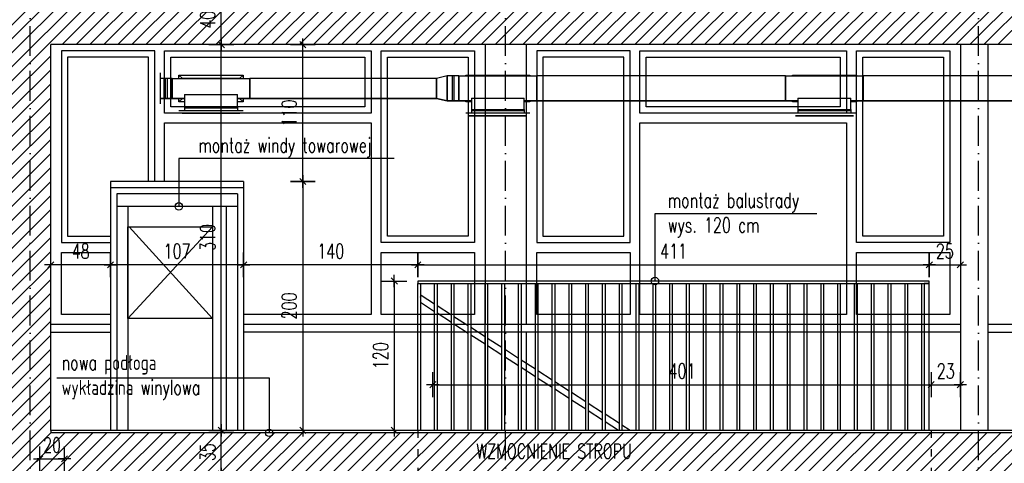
# Model space of a CAD drawing. Header units: millimetres. Extents: x 167273 to 188273, y -125105 to -88145.
# Tile 80 of 210: x 173462 to 174254, y -106532 to -106175. Entities that reach past the tile are written whole.
import ezdxf

# ---------------------------------------------------------------- set-up
doc = ezdxf.new("R2010")
doc.units = ezdxf.units.MM
doc.header["$PDMODE"] = 35
doc.header["$PDSIZE"] = 5
doc.linetypes.add('ACAD_ISO03W100', pattern=[30, 12, -18])
doc.linetypes.add('ACAD_ISO10W100', pattern=[18, 12, -3, 0, -3])
for name, color, linetype in [('!_balustrada', 173, 'Continuous'), ('a-op_leader', 9, 'Continuous'), ('a-op_text', 9, 'Continuous'), ('a-osie', 1, 'ACAD_ISO10W100'), ('a-wymiary', 9, 'Continuous'), ('b-cienka', 9, 'Continuous'), ('b-przerywana2', 2, 'ACAD_ISO03W100'), ('b-widokowa', 7, 'Continuous'), ('b-ściany', 2, 'Continuous'), ('c-wyposażenie', 5, 'Continuous'), ('h-hatch', 8, 'Continuous')]:
    doc.layers.add(name, color=color, linetype=linetype)
doc.styles.add('PPAB_100', font='romans.shx', dxfattribs={"width": 0.7, "height": 12})
doc.dimstyles.new('newPPAB_100', dxfattribs={"dimscale": 0, "dimtxt": 16, "dimasz": 1, "dimexe": 10, "dimexo": 10, "dimgap": 5, "dimtad": 1, "dimdec": 0, "dimzin": 0, "dimdsep": 46, "dimtxsty": 'PPAB_100', "dimblk": 'tick_50', "dimcen": 0.09, "dimdle": 5, "dimse1": 1, "dimse2": 1, "dimclrd": 9, "dimclre": 9, "dimclrt": 161, "dimadec": 0, "dimazin": 0, "dimtfac": 1, "dimtdec": 0, "dimtix": 1, "dimtmove": 2, "dimatfit": 0, "dimldrblk": 'tick_50', "dimfxl": 0, "dimtolj": 1, "dimtzin": 0, "dimarcsym": 0})
pattern_1 = [(45, (0, 10000), (-5.61266007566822, 5.612660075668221), [])]

# ---------------------------------------------------------------- blocks, each defined once
blk = doc.blocks.new('tick_50')
at = {"color": 9, "ltscale": 20}
for p, q in [((0, 10), (0, -10)), ((-5, 0), (5, 0))]:
    blk.add_line(p, q, dxfattribs=at)
at = {"color": 0}
blk.add_line((2.5, 2.5), (-2.5, -2.5), dxfattribs=at)
blk = doc.blocks.new('*D264')
at = {"layer": 'a-wymiary', "color": 9, "lineweight": -2}
for p, q in [((174193.9418078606, -106468.6637312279), (174192.9418078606, -106468.6637312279)), ((174194.9418078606, -106468.6637312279), (174218.4418078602, -106468.6637312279)), ((174219.4418078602, -106468.6637312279), (174220.4418078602, -106468.6637312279))]:
    blk.add_line(p, q, dxfattribs=at)
at = {"layer": 'Defpoints', "color": 0}
for p in [(174218.4418078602, -106468.6637312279), (174194.9418078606, -106505.3515490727), (174218.4418078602, -106505.3515490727)]:
    blk.add_point(p, dxfattribs=at)
at = {"layer": 'a-wymiary', "color": 9, "lineweight": -2}
blk.add_blockref('tick_50', (174194.9418078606, -106468.6637312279), dxfattribs=at)
at = {"layer": 'a-wymiary', "color": 9, "lineweight": -2, "rotation": 180}
blk.add_blockref('tick_50', (174218.4418078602, -106468.6637312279), dxfattribs=at)
at = {"layer": 'a-wymiary', "color": 161, "insert": (174206.6918078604, -106457.6637312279), "char_height": 12, "attachment_point": 5, "style": 'PPAB_100'}
blk.add_mtext('\\A1;23', dxfattribs=at)
blk = doc.blocks.new('*D265')
at = {"layer": 'a-wymiary', "color": 9, "lineweight": -2}
blk.add_line((173690.0026237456, -106306.3515490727), (173690.0026237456, -106504.3515490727), dxfattribs=at)
at = {"layer": 'Defpoints', "color": 0}
for p in [(173642.4285557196, -106305.3515490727), (173655.4418078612, -106505.3515490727), (173690.0026237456, -106505.3515490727)]:
    blk.add_point(p, dxfattribs=at)
at = {"layer": 'a-wymiary', "color": 9, "lineweight": -2}
for p, rotation in [((173690.0026237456, -106305.3515490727), 90), ((173690.0026237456, -106505.3515490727), 270)]:
    blk.add_blockref('tick_50', p, dxfattribs=dict(at, rotation=rotation))
at = {"layer": 'a-wymiary', "color": 161, "insert": (173679.0026237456, -106405.3515490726), "char_height": 12, "attachment_point": 5, "rotation": 90, "style": 'PPAB_100'}
blk.add_mtext('\\A1;200', dxfattribs=at)
blk = doc.blocks.new('*D1145')
at = {"layer": 'a-wymiary', "color": 9, "lineweight": -2}
for p, q in [((173477.4418078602, -106528.1671991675), (173476.4418078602, -106528.1671991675)), ((173478.4418078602, -106528.1671991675), (173498.4418078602, -106528.1671991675)), ((173499.4418078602, -106528.1671991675), (173500.4418078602, -106528.1671991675))]:
    blk.add_line(p, q, dxfattribs=at)
at = {"layer": 'Defpoints', "color": 0}
for p in [(173498.4418078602, -106528.1671991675), (173478.4418078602, -106540.3515490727), (173498.4418078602, -106540.3515490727)]:
    blk.add_point(p, dxfattribs=at)
at = {"layer": 'a-wymiary', "color": 9, "lineweight": -2}
blk.add_blockref('tick_50', (173478.4418078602, -106528.1671991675), dxfattribs=at)
at = {"layer": 'a-wymiary', "color": 9, "lineweight": -2, "rotation": 180}
blk.add_blockref('tick_50', (173498.4418078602, -106528.1671991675), dxfattribs=at)
at = {"layer": 'a-wymiary', "color": 161, "insert": (173488.4418078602, -106517.1671991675), "char_height": 12, "attachment_point": 5, "style": 'PPAB_100'}
blk.add_mtext('\\A1;20', dxfattribs=at)
blk = doc.blocks.new('*D1151')
at = {"layer": 'a-wymiary', "color": 9, "lineweight": -2}
blk.add_line((173781.4418078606, -106372.3661320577), (173643.4285557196, -106372.3661320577), dxfattribs=at)
at = {"layer": 'Defpoints', "color": 0}
for p in [(173642.4285557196, -106372.3661320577), (173782.4418078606, -106385.3515490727), (173642.4285557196, -106505.3515490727)]:
    blk.add_point(p, dxfattribs=at)
at = {"layer": 'a-wymiary', "color": 9, "lineweight": -2, "rotation": 180}
blk.add_blockref('tick_50', (173642.4285557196, -106372.3661320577), dxfattribs=at)
at = {"layer": 'a-wymiary', "color": 9, "lineweight": -2}
blk.add_blockref('tick_50', (173782.4418078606, -106372.3661320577), dxfattribs=at)
at = {"layer": 'a-wymiary', "color": 161, "insert": (173712.4351817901, -106361.3661320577), "char_height": 12, "attachment_point": 5, "style": 'PPAB_100'}
blk.add_mtext('\\A1;140', dxfattribs=at)
blk = doc.blocks.new('went_piwnica_przekroj')
at = {"layer": 'h-hatch'}
for p, q in [((2851.987735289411, -1133.157877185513, -50.42921846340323), (2851.987735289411, -1137.657877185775, -50.42921846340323)), ((2851.987735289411, -1137.657877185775, -50.42921846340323), (2851.987735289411, -1145.657877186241, -50.42921846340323)), ((2851.987735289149, -1137.657877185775, -50.42921846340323), (2851.987735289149, -1145.657877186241, -50.42921846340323)), ((2854.988047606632, -1137.657877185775, -50.42921846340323), (2851.988047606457, -1137.657877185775, -50.42921846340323)), ((2861.488047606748, -1137.657877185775, -50.42921846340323), (2851.988047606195, -1137.657877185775, -50.42921846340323)), ((2854.987735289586, -1145.657877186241, -50.42921846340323), (2854.987735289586, -1137.657877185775, -50.42921846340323)), ((2855.987735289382, -1137.657877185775, -50.42921846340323), (2855.987735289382, -1153.657877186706, -50.42921846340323)), ((2857.487735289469, -1137.657877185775, -50.42921846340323), (2857.487735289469, -1153.657877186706, -50.42921846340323)), ((2861.487735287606, -1137.657877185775, -50.42921846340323), (2861.487735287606, -1153.657877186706, -50.42921846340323)), ((2861.487735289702, -1145.657877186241, -50.42921846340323), (2861.487735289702, -1137.657877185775, -50.42921846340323)), ((2861.488047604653, -1137.657542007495, -50.42921846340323), (2923.988047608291, -1137.657542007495, -50.42921846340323)), ((3073.987689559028, -1137.657877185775, -50.42921846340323), (2923.987689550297, -1137.657877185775, -50.42921846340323)), ((2923.987735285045, -1137.657877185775, -50.42921846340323), (2923.987735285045, -1145.657877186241, -50.42921846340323)), ((2923.987735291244, -1153.657877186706, -50.42921846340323), (2923.987735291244, -1137.657877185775, -50.42921846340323)), ((3073.987735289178, -1137.657877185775, -50.42921846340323), (3073.987735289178, -1145.657877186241, -50.42921846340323)), ((3073.987735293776, -1145.657877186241, -50.42921846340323), (3073.987735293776, -1137.657877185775, -50.42921846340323)), ((3082.487742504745, -1135.657875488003, -50.42921846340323), (3073.98774250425, -1137.657875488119, -50.42921846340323)), ((3091.987689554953, -1135.657877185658, -50.42921846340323), (3082.4876895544, -1135.657877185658, -50.42921846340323)), ((3082.487735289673, -1145.657877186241, -50.42921846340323), (3082.487735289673, -1135.657877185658, -50.42921846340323)), ((3082.487735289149, -1135.657877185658, -50.42921846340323), (3082.487735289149, -1145.657877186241, -50.42921846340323)), ((3086.487735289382, -1135.657877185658, -50.42921846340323), (3086.487735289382, -1155.657877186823, -50.42921846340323)), ((3087.987735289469, -1135.657877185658, -50.42921846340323), (3087.987735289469, -1155.657877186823, -50.42921846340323)), ((3091.987735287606, -1135.657877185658, -50.42921846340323), (3091.987735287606, -1155.657877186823, -50.42921846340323)), ((3091.987735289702, -1145.657877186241, -50.42921846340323), (3091.987735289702, -1135.657877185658, -50.42921846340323)), ((3091.988047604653, -1135.657542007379, -50.42921846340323), (3154.488047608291, -1135.657542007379, -50.42921846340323)), ((3354.487750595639, -1135.657877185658, -50.42921846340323), (3154.487689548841, -1135.657877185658, -50.42921846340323)), ((3154.487735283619, -1135.657877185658, -50.42921846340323), (3154.487735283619, -1145.657877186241, -50.42921846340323)), ((3154.487735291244, -1155.657877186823, -50.42921846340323), (3154.487735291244, -1135.657877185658, -50.42921846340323)), ((3354.487735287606, -1135.657877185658, -50.42921846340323), (3354.487735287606, -1155.657877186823, -50.42921846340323)), ((3354.487735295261, -1145.657877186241, -50.42921846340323), (3354.487735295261, -1135.657877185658, -50.42921846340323)), ((3354.488047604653, -1135.657542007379, -50.42921846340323), (3416.988047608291, -1135.657542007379, -50.42921846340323)), ((3416.987735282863, -1135.657877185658, -50.42921846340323), (3416.987735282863, -1145.657877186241, -50.42921846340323)), ((3416.987735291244, -1155.657877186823, -50.42921846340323), (3416.987735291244, -1135.657877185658, -50.42921846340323)), ((3642.987750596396, -1135.657877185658, -50.42921846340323), (3416.987750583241, -1135.657877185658, -50.42921846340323)), ((2851.987735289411, -1145.657877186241, -50.42921846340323), (2851.987735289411, -1153.657877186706, -50.42921846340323)), ((2851.987735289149, -1145.657877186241, -50.42921846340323), (2851.987735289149, -1153.657877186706, -50.42921846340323)), ((2854.987735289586, -1153.657877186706, -50.42921846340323), (2854.987735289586, -1145.657877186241, -50.42921846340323)), ((2861.487735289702, -1153.657877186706, -50.42921846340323), (2861.487735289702, -1145.657877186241, -50.42921846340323)), ((2923.987735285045, -1145.657877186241, -50.42921846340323), (2923.987735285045, -1153.657877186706, -50.42921846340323)), ((3073.987735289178, -1145.657877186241, -50.42921846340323), (3073.987735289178, -1153.657877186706, -50.42921846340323)), ((3073.987735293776, -1153.657877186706, -50.42921846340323), (3073.987735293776, -1145.657877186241, -50.42921846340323)), ((3082.487735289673, -1155.657877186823, -50.42921846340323), (3082.487735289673, -1145.657877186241, -50.42921846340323)), ((3082.487735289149, -1145.657877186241, -50.42921846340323), (3082.487735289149, -1155.657877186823, -50.42921846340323)), ((3091.987735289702, -1155.657877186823, -50.42921846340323), (3091.987735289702, -1145.657877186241, -50.42921846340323)), ((3154.487735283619, -1145.657877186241, -50.42921846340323), (3154.487735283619, -1155.657877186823, -50.42921846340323)), ((3354.487735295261, -1155.657877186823, -50.42921846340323), (3354.487735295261, -1145.657877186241, -50.42921846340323)), ((3416.987735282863, -1145.657877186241, -50.42921846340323), (3416.987735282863, -1155.657877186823, -50.42921846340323)), ((2851.987735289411, -1153.657877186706, -50.42921846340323), (2851.987735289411, -1158.157877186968, -50.42921846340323)), ((2851.988047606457, -1153.657877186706, -50.42921846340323), (2854.988047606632, -1153.657877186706, -50.42921846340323)), ((2851.988047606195, -1153.657877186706, -50.42921846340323), (2861.488047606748, -1153.657877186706, -50.42921846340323)), ((2871.488047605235, -1153.657542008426, -50.42921846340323), (2861.488047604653, -1153.657542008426, -50.42921846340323)), ((2871.487735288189, -1150.651623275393, -50.42921846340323), (2913.987735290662, -1150.651623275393, -50.42921846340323)), ((2871.487735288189, -1150.651623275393, -50.42921846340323), (2871.487735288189, -1153.657872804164, -50.42921846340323)), ((2871.487735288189, -1153.657872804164, -50.42921846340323), (2871.487735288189, -1160.657877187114, -50.42921846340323)), ((2913.987735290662, -1160.657877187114, -50.42921846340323), (2913.987735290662, -1150.651623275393, -50.42921846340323)), ((2923.988047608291, -1153.657542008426, -50.42921846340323), (2913.988047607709, -1153.657542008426, -50.42921846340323)), ((2923.987689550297, -1153.657877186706, -50.42921846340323), (3073.987689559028, -1153.657877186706, -50.42921846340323)), ((3073.987641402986, -1153.657855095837, -50.42921846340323), (3082.487641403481, -1155.657855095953, -50.42921846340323)), ((3101.987735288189, -1153.464124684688, -50.42921846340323), (3144.487735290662, -1153.464124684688, -50.42921846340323)), ((3101.987735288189, -1153.464124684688, -50.42921846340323), (3101.987735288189, -1155.65787280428, -50.42921846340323)), ((3144.487735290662, -1162.65787718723, -50.42921846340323), (3144.487735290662, -1153.464124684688, -50.42921846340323)), ((3364.487735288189, -1153.464124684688, -50.42921846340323), (3406.987735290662, -1153.464124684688, -50.42921846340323)), ((3364.487735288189, -1153.464124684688, -50.42921846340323), (3364.487735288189, -1155.65787280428, -50.42921846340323)), ((3406.987735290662, -1162.65787718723, -50.42921846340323), (3406.987735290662, -1153.464124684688, -50.42921846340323)), ((2871.487735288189, -1160.657877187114, -50.42921846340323), (2913.987735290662, -1160.657877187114, -50.42921846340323)), ((2871.487735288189, -1160.657877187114, -50.42921846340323), (2871.487735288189, -1163.657877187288, -50.42921846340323)), ((2913.987735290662, -1160.657877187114, -50.42921846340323), (2913.987735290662, -1163.657877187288, -50.42921846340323)), ((3082.4876895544, -1155.657877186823, -50.42921846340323), (3091.987689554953, -1155.657877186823, -50.42921846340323)), ((3101.988047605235, -1155.657542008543, -50.42921846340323), (3091.988047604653, -1155.657542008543, -50.42921846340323)), ((3101.987735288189, -1155.65787280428, -50.42921846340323), (3101.987735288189, -1162.65787718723, -50.42921846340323)), ((3101.987735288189, -1162.65787718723, -50.42921846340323), (3144.487735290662, -1162.65787718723, -50.42921846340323)), ((3101.987735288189, -1162.65787718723, -50.42921846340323), (3101.987735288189, -1165.657877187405, -50.42921846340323)), ((3144.487735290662, -1162.65787718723, -50.42921846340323), (3144.487735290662, -1165.657877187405, -50.42921846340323)), ((3154.488047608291, -1155.657542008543, -50.42921846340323), (3144.488047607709, -1155.657542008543, -50.42921846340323)), ((3154.487689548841, -1155.657877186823, -50.42921846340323), (3354.487750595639, -1155.657877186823, -50.42921846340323)), ((3364.488047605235, -1155.657542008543, -50.42921846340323), (3354.488047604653, -1155.657542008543, -50.42921846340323)), ((3364.487735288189, -1155.65787280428, -50.42921846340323), (3364.487735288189, -1162.65787718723, -50.42921846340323)), ((3364.487735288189, -1162.65787718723, -50.42921846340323), (3406.987735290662, -1162.65787718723, -50.42921846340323)), ((3364.487735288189, -1162.65787718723, -50.42921846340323), (3364.487735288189, -1165.657877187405, -50.42921846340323)), ((3406.987735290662, -1162.65787718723, -50.42921846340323), (3406.987735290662, -1165.657877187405, -50.42921846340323)), ((3416.988047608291, -1155.657542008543, -50.42921846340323), (3406.988047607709, -1155.657542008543, -50.42921846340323)), ((3416.987750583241, -1155.657877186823, -50.42921846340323), (3642.987750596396, -1155.657877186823, -50.42921846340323)), ((2871.487735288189, -1163.657877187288, -50.42921846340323), (2866.987735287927, -1163.657877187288, -50.42921846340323)), ((2913.987735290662, -1163.657877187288, -50.42921846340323), (2871.487735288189, -1163.657877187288, -50.42921846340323)), ((2918.487735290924, -1163.657877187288, -50.42921846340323), (2913.987735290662, -1163.657877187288, -50.42921846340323)), ((3101.987735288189, -1165.657877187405, -50.42921846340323), (3097.487735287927, -1165.657877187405, -50.42921846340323)), ((3144.487735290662, -1165.657877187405, -50.42921846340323), (3101.987735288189, -1165.657877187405, -50.42921846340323)), ((3148.987735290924, -1165.657877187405, -50.42921846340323), (3144.487735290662, -1165.657877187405, -50.42921846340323)), ((3364.487735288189, -1165.657877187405, -50.42921846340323), (3359.987735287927, -1165.657877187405, -50.42921846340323)), ((3406.987735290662, -1165.657877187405, -50.42921846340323), (3364.487735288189, -1165.657877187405, -50.42921846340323)), ((3411.487735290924, -1165.657877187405, -50.42921846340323), (3406.987735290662, -1165.657877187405, -50.42921846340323))]:
    blk.add_line(p, q, dxfattribs=at)
at = {"layer": 'h-hatch', "extrusion": (-1.224646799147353e-16, -1, 1.83697019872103e-16)}
for p, q in [((2851.987735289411, -1137.657877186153, -50.42921846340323), (2851.987735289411, -1153.657877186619, -50.42921846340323)), ((2851.987735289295, -1137.657877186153, -50.42921846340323), (2851.987735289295, -1153.657877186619, -50.42921846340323)), ((2866.987735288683, -1134.907877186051, -50.42921846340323), (2869.73772266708, -1137.657864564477, -50.42921846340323)), ((2866.987735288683, -1134.907877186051, -50.42921846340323), (2918.487735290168, -1134.907877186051, -50.42921846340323)), ((2866.987735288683, -1137.65784002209, -50.42921846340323), (2866.987735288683, -1134.907877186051, -50.42921846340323)), ((2915.7377724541, -1137.657840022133, -50.42921846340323), (2918.487735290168, -1134.907877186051, -50.42921846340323)), ((2918.487735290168, -1134.907877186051, -50.42921846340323), (2918.487735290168, -1137.657864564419, -50.42921846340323)), ((3097.487735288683, -1134.907877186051, -50.42921846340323), (3098.237721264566, -1135.657863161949, -50.42921846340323)), ((3097.487735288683, -1134.907877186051, -50.42921846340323), (3148.987735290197, -1134.907877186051, -50.42921846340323)), ((3097.487735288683, -1135.65783861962, -50.42921846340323), (3097.487735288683, -1134.907877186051, -50.42921846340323)), ((3148.237773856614, -1135.657838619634, -50.42921846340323), (3148.987735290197, -1134.907877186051, -50.42921846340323)), ((3148.987735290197, -1134.907877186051, -50.42921846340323), (3148.987735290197, -1135.657863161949, -50.42921846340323)), ((3359.987735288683, -1134.907877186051, -50.42921846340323), (3360.737721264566, -1135.657863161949, -50.42921846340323)), ((3359.987735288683, -1134.907877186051, -50.42921846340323), (3411.487735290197, -1134.907877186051, -50.42921846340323)), ((3359.987735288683, -1135.65783861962, -50.42921846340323), (3359.987735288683, -1134.907877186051, -50.42921846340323)), ((3410.737773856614, -1135.657838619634, -50.42921846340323), (3411.487735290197, -1134.907877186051, -50.42921846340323)), ((3411.487735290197, -1134.907877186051, -50.42921846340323), (3411.487735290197, -1135.657863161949, -50.42921846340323)), ((2854.988047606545, -1153.657542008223, -50.42921846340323), (2851.988047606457, -1153.657542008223, -50.42921846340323)), ((2861.488047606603, -1153.657542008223, -50.42921846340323), (2851.988047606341, -1153.657542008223, -50.42921846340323)), ((2861.488047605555, -1153.657877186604, -50.42921846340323), (2871.488047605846, -1153.657877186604, -50.42921846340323)), ((2866.987735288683, -1156.407877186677, -50.42921846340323), (2869.737772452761, -1153.657840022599, -50.42921846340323)), ((2866.987735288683, -1156.407877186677, -50.42921846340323), (2866.987735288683, -1153.657840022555, -50.42921846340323)), ((2913.988047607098, -1153.657877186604, -50.42921846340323), (2923.988047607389, -1153.657877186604, -50.42921846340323)), ((2918.487735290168, -1156.407877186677, -50.42921846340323), (2915.73769812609, -1153.657840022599, -50.42921846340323)), ((2918.487735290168, -1153.657864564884, -50.42921846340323), (2918.487735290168, -1156.407877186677, -50.42921846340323)), ((3073.98804760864, -1153.657542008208, -50.42921846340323), (2923.988047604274, -1153.657542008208, -50.42921846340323)), ((3082.488047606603, -1155.657542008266, -50.42921846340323), (3073.988047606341, -1153.657542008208, -50.42921846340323)), ((2871.487768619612, -1156.407877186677, -50.42921846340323), (2866.987735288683, -1156.407877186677, -50.42921846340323)), ((2918.487735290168, -1156.407877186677, -50.42921846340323), (2913.987768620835, -1156.407877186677, -50.42921846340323)), ((3091.988047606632, -1155.657542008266, -50.42921846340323), (3082.488047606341, -1155.657542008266, -50.42921846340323)), ((3091.988047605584, -1155.657877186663, -50.42921846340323), (3101.988047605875, -1155.657877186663, -50.42921846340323)), ((3097.487735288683, -1156.407877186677, -50.42921846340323), (3098.237773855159, -1155.657838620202, -50.42921846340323)), ((3097.487735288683, -1156.407877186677, -50.42921846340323), (3097.487735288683, -1155.657838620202, -50.42921846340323)), ((3101.987770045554, -1156.407877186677, -50.42921846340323), (3097.487735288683, -1156.407877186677, -50.42921846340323)), ((3148.987735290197, -1156.407877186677, -50.42921846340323), (3144.487770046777, -1156.407877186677, -50.42921846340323)), ((3144.488047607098, -1155.657877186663, -50.42921846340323), (3154.488047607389, -1155.657877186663, -50.42921846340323)), ((3148.987735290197, -1156.407877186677, -50.42921846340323), (3148.237696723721, -1155.657838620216, -50.42921846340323)), ((3148.987735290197, -1155.657863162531, -50.42921846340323), (3148.987735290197, -1156.407877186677, -50.42921846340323)), ((3354.488047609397, -1155.657542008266, -50.42921846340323), (3154.488047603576, -1155.657542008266, -50.42921846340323)), ((3354.488047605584, -1155.657877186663, -50.42921846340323), (3364.488047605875, -1155.657877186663, -50.42921846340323)), ((3359.987735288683, -1156.407877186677, -50.42921846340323), (3360.737773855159, -1155.657838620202, -50.42921846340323)), ((3359.987735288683, -1156.407877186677, -50.42921846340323), (3359.987735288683, -1155.657838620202, -50.42921846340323)), ((3364.487770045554, -1156.407877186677, -50.42921846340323), (3359.987735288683, -1156.407877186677, -50.42921846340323)), ((3411.487735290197, -1156.407877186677, -50.42921846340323), (3406.987770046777, -1156.407877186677, -50.42921846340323)), ((3406.988047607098, -1155.657877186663, -50.42921846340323), (3416.988047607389, -1155.657877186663, -50.42921846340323)), ((3411.487735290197, -1156.407877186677, -50.42921846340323), (3410.737696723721, -1155.657838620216, -50.42921846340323)), ((3411.487735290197, -1155.657863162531, -50.42921846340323), (3411.487735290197, -1156.407877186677, -50.42921846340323)), ((3642.988047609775, -1155.657542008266, -50.42921846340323), (3416.988047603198, -1155.657542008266, -50.42921846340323))]:
    blk.add_line(p, q, dxfattribs=at)
at = {"layer": 'h-hatch', "extrusion": (0, -1.224646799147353e-16, -1)}
for p, q in [((2869.487735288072, -1137.407877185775, -50.42921846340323), (2869.737722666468, -1137.657864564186, -50.42921846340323)), ((2869.487735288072, -1137.407877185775, -50.42921846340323), (2915.987735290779, -1137.407877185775, -50.42921846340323)), ((2869.487735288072, -1137.657840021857, -50.42921846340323), (2869.487735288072, -1137.407877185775, -50.42921846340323)), ((2915.737772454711, -1137.657840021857, -50.42921846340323), (2915.987735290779, -1137.407877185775, -50.42921846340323)), ((2915.987735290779, -1137.407877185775, -50.42921846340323), (2915.987735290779, -1137.657864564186, -50.42921846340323)), ((2869.487735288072, -1153.907877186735, -50.42921846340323), (2869.737772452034, -1153.657840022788, -50.42921846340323)), ((2869.487735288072, -1153.907877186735, -50.42921846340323), (2869.487735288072, -1153.657840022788, -50.42921846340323)), ((2871.487768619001, -1153.907877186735, -50.42921846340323), (2869.487735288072, -1153.907877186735, -50.42921846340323)), ((2915.987735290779, -1153.907877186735, -50.42921846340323), (2913.987768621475, -1153.907877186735, -50.42921846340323)), ((2915.987735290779, -1153.907877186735, -50.42921846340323), (2915.737698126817, -1153.657840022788, -50.42921846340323)), ((2915.987735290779, -1153.657864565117, -50.42921846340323), (2915.987735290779, -1153.907877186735, -50.42921846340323))]:
    blk.add_line(p, q, dxfattribs=at)
at = {"layer": 'h-hatch', "extrusion": (-1.83697019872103e-16, -1, 3.061616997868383e-16)}
for p, q in [((2871.487735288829, -1161.657877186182, -50.42921846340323), (2871.487735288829, -1163.657877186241, -50.42921846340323)), ((2913.987735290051, -1161.657877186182, -50.42921846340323), (2871.487735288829, -1161.657877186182, -50.42921846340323)), ((2913.987735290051, -1161.657877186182, -50.42921846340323), (2913.987735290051, -1163.657877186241, -50.42921846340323)), ((2871.487735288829, -1163.657877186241, -50.42921846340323), (2869.487735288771, -1163.657877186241, -50.42921846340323)), ((2915.987735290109, -1165.657877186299, -50.42921846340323), (2869.487735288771, -1165.657877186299, -50.42921846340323)), ((2915.987735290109, -1165.657877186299, -50.42921846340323), (2869.487735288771, -1165.657877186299, -50.42921846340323)), ((2869.487735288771, -1165.657877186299, -50.42921846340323), (2915.987735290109, -1165.657877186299, -50.42921846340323)), ((2913.987735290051, -1163.657877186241, -50.42921846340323), (2871.487735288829, -1163.657877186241, -50.42921846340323)), ((2915.987735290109, -1163.657877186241, -50.42921846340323), (2913.987735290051, -1163.657877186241, -50.42921846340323)), ((3101.987735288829, -1165.657877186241, -50.42921846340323), (3099.987735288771, -1165.657877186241, -50.42921846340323)), ((3146.487735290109, -1167.657877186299, -50.42921846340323), (3099.987735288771, -1167.657877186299, -50.42921846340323)), ((3146.487735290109, -1167.657877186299, -50.42921846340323), (3099.987735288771, -1167.657877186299, -50.42921846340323)), ((3099.987735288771, -1167.657877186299, -50.42921846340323), (3146.487735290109, -1167.657877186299, -50.42921846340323)), ((3101.987735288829, -1163.657877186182, -50.42921846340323), (3101.987735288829, -1165.657877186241, -50.42921846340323)), ((3144.487735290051, -1163.657877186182, -50.42921846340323), (3101.987735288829, -1163.657877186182, -50.42921846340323)), ((3144.487735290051, -1165.657877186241, -50.42921846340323), (3101.987735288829, -1165.657877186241, -50.42921846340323)), ((3144.487735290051, -1163.657877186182, -50.42921846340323), (3144.487735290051, -1165.657877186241, -50.42921846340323)), ((3146.487735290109, -1165.657877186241, -50.42921846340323), (3144.487735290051, -1165.657877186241, -50.42921846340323)), ((3364.487735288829, -1165.657877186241, -50.42921846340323), (3362.487735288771, -1165.657877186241, -50.42921846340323)), ((3408.987735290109, -1167.657877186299, -50.42921846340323), (3362.487735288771, -1167.657877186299, -50.42921846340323)), ((3408.987735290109, -1167.657877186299, -50.42921846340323), (3362.487735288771, -1167.657877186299, -50.42921846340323)), ((3362.487735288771, -1167.657877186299, -50.42921846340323), (3408.987735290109, -1167.657877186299, -50.42921846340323)), ((3364.487735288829, -1163.657877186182, -50.42921846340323), (3364.487735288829, -1165.657877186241, -50.42921846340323)), ((3406.987735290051, -1163.657877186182, -50.42921846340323), (3364.487735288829, -1163.657877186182, -50.42921846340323)), ((3406.987735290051, -1165.657877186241, -50.42921846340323), (3364.487735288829, -1165.657877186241, -50.42921846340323)), ((3406.987735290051, -1163.657877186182, -50.42921846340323), (3406.987735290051, -1165.657877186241, -50.42921846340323)), ((3408.987735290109, -1165.657877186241, -50.42921846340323), (3406.987735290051, -1165.657877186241, -50.42921846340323))]:
    blk.add_line(p, q, dxfattribs=at)
blk = doc.blocks.new('*D1675')
at = {"layer": 'a-wymiary', "color": 9, "lineweight": -2}
blk.add_line((173763.5155044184, -106386.3515490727), (173763.5155044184, -106504.3515490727), dxfattribs=at)
at = {"layer": 'Defpoints', "color": 0}
for p in [(173782.4418078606, -106385.3515490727), (173763.5155044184, -106505.3515490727), (173782.4418078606, -106505.3515490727)]:
    blk.add_point(p, dxfattribs=at)
at = {"layer": 'a-wymiary', "color": 9, "lineweight": -2}
for p, rotation in [((173763.5155044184, -106385.3515490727), 90), ((173763.5155044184, -106505.3515490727), 270)]:
    blk.add_blockref('tick_50', p, dxfattribs=dict(at, rotation=rotation))
at = {"layer": 'a-wymiary', "color": 161, "insert": (173752.5155044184, -106445.3515490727), "char_height": 12, "attachment_point": 5, "rotation": 90, "style": 'PPAB_100'}
blk.add_mtext('\\A1;120', dxfattribs=at)
blk = doc.blocks.new('*D1676')
at = {"layer": 'a-wymiary', "color": 9, "lineweight": -2}
blk.add_line((173641.4285557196, -106372.3661320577), (173536.4285557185, -106372.3661320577), dxfattribs=at)
at = {"layer": 'Defpoints', "color": 0}
for p in [(173535.4285557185, -106305.3515490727), (173535.4285557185, -106372.3661320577), (173642.4285557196, -106505.3515490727)]:
    blk.add_point(p, dxfattribs=at)
at = {"layer": 'a-wymiary', "color": 9, "lineweight": -2, "rotation": 180}
blk.add_blockref('tick_50', (173535.4285557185, -106372.3661320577), dxfattribs=at)
at = {"layer": 'a-wymiary', "color": 9, "lineweight": -2}
blk.add_blockref('tick_50', (173642.4285557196, -106372.3661320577), dxfattribs=at)
at = {"layer": 'a-wymiary', "color": 161, "insert": (173588.928555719, -106361.3661320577), "char_height": 12, "attachment_point": 5, "style": 'PPAB_100'}
blk.add_mtext('\\A1;107', dxfattribs=at)
blk = doc.blocks.new('*D1677')
at = {"layer": 'a-wymiary', "color": 9, "lineweight": -2}
blk.add_line((173534.4285557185, -106372.3661320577), (173488.4418078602, -106372.3661320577), dxfattribs=at)
at = {"layer": 'Defpoints', "color": 0}
for p in [(173535.4285557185, -106305.3515490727), (173487.4418078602, -106372.3661320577), (173487.4418078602, -106505.3515490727)]:
    blk.add_point(p, dxfattribs=at)
at = {"layer": 'a-wymiary', "color": 9, "lineweight": -2, "rotation": 180}
blk.add_blockref('tick_50', (173487.4418078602, -106372.3661320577), dxfattribs=at)
at = {"layer": 'a-wymiary', "color": 9, "lineweight": -2}
blk.add_blockref('tick_50', (173535.4285557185, -106372.3661320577), dxfattribs=at)
at = {"layer": 'a-wymiary', "color": 161, "insert": (173511.4351817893, -106361.3661320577), "char_height": 12, "attachment_point": 5, "style": 'PPAB_100'}
blk.add_mtext('\\A1;48', dxfattribs=at)

msp = doc.modelspace()

# ---------------------------------------------------------------- hatches: boundary and pattern name
at = {"layer": 'h-hatch'}
h = msp.add_hatch(dxfattribs=at)
h.set_pattern_fill('ANSI31', color=256, scale=2.5, style=0)
h.set_pattern_definition(pattern_1)
h.paths.add_polyline_path([(176745.4418078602, -106155.3515490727), (173125.5883427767, -106155.3515490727), (173157.4418078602, -106171.9123226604), (173157.4418078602, -106195.3515490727), (173455.4418078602, -106195.3515490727), (173455.4418078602, -106505.3515490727), (173487.4418078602, -106505.3515490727), (173487.4418078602, -106195.3515490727), (174981.4418078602, -106195.3515490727), (174981.4418078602, -106300.3515490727), (175011.4418078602, -106300.3515490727), (175011.4418078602, -106195.3515490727), (175746.4418078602, -106195.3515490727), (175746.4418078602, -106505.3515490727), (175776.4418078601, -106505.3515490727), (175776.4418078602, -106195.3515490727), (176129.4418078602, -106195.3515490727), (176129.4418078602, -106505.3515490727), (176159.4418078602, -106505.3515490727), (176159.4418078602, -106195.3515490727), (176517.4418078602, -106195.3515490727), (176517.4418078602, -106505.3515490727), (176547.4418078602, -106505.3515490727), (176547.4418078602, -106195.3515490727), (176710.9418078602, -106195.3515490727), (176710.9418078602, -106505.3515490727), (176745.4418078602, -106505.3515490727), (176745.4418078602, -106342.3515490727), (176944.4418078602, -106342.3515490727), (176944.4418078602, -106330.3515490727), (176745.4418078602, -106330.3515490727)])
h = msp.add_hatch(dxfattribs=at)
h.set_pattern_fill('ANSI31', color=256, scale=2.5, style=0)
h.set_pattern_definition(pattern_1)
h.paths.add_polyline_path([(174186.4418079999, -106507.3646827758), (173794.4418078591, -106507.3710743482), (173794.4418078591, -106540.3515490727), (174186.441808, -106540.3515490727)])
h.paths.add_polyline_path([(173794.4418078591, -106507.3710743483), (173669.4550600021, -106507.3731122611), (173669.4550600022, -106540.3515490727), (173794.4418078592, -106540.3515490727)])
h.paths.add_polyline_path([(173669.4550600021, -106507.3731122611), (173487.4418078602, -106507.376079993), (173487.4418078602, -106505.3515490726), (173064.4418078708, -106505.3515490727), (173064.4418078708, -106523.3515490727), (173065.4418078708, -106523.3515490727), (173065.4418078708, -106540.3515490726), (173456.4418078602, -106540.3515490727), (173456.4418078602, -106564.3515490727), (173498.4418078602, -106564.3515490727), (173498.4418078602, -106540.3515490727), (173669.4550600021, -106540.3515490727)])
h = msp.add_hatch(dxfattribs=at)
h.set_pattern_fill('ANSI31', color=256, scale=2.5, style=0)
h.set_pattern_definition(pattern_1)
h.paths.add_polyline_path([(179254.4418078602, -106505.3515490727), (174991.9418078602, -106505.3515490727), (174991.9418078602, -106507.3515490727), (174186.441808, -106507.3646827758), (174186.441808, -106540.3515490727), (174994.4418078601, -106540.3515490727), (175009.4418078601, -106540.3515490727), (175326.4418078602, -106540.3515490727), (175326.4418078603, -106726.3515490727), (175370.4418078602, -106726.3515490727), (175370.4418078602, -106540.3515490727), (176510.4418078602, -106540.3515490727), (176510.4418078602, -106726.3515490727), (175379.4418078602, -106726.3515490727), (175379.4418078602, -106746.3515490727), (176547.4418078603, -106746.3515490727), (176547.4418078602, -106540.3515490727), (177148.4418078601, -106540.3515490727), (177148.4418078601, -106760.3515490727), (179407.4418078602, -106760.3515490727), (179407.4418078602, -106523.3515490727), (179385.4418078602, -106523.3515490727), (179385.4418078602, -106680.3515490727), (179273.4418078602, -106680.3515490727), (179254.4418078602, -106680.3515490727), (179254.4418078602, -106695.3515490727), (179385.4418078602, -106695.3515490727), (179385.4418078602, -106740.3515490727), (179254.4418078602, -106740.3515490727), (179254.4418078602, -106695.3515490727)])
h.paths.add_polyline_path([(177178.4418078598, -106540.3515490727), (179211.4418078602, -106540.3515490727), (179211.4418078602, -106740.3515490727), (177178.44180786, -106740.3515490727)], flags=16)

# ---------------------------------------------------------------- linework, layer by layer
at = {"layer": '!_balustrada'}
msp.add_line((173836.4418078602, -106426.3515490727), (173836.4418078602, -106505.3515490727), dxfattribs=at)
msp.add_lwpolyline([(173782.4418078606, -106387.3515490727), (174193.4418078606, -106387.3515490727), (174193.4418078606, -106385.3515490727), (173782.4418078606, -106385.3515490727)], close=True, dxfattribs=at)
for points in [[(173782.4418078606, -106505.3515490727), (173782.4418078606, -106387.3515490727), (173784.4418078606, -106387.3515490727), (173784.4418078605, -106505.3515490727)], [(173795.9418078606, -106505.3515490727), (173795.9418078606, -106387.3515490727), (173797.9418078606, -106387.3515490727), (173797.9418078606, -106505.3515490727)], [(173809.4418078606, -106505.3515490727), (173809.4418078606, -106387.3515490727), (173811.4418078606, -106387.3515490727), (173811.4418078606, -106505.3515490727)], [(173822.9418078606, -106505.3515490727), (173822.9418078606, -106387.3515490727), (173824.9418078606, -106387.3515490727), (173824.9418078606, -106505.3515490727)], [(173836.4418078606, -106505.3515490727), (173836.4418078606, -106387.3515490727), (173838.4418078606, -106387.3515490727), (173838.4418078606, -106505.3515490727)], [(173849.9418078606, -106505.3515490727), (173849.9418078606, -106387.3515490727), (173851.9418078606, -106387.3515490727), (173851.9418078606, -106505.3515490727)], [(173863.4418078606, -106505.3515490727), (173863.4418078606, -106387.3515490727), (173865.4418078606, -106387.3515490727), (173865.4418078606, -106505.3515490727)], [(173876.9418078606, -106505.3515490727), (173876.9418078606, -106387.3515490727), (173878.9418078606, -106387.3515490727), (173878.9418078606, -106505.3515490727)], [(173890.4418078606, -106505.3515490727), (173890.4418078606, -106387.3515490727), (173892.4418078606, -106387.3515490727), (173892.4418078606, -106505.3515490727)], [(173903.9418078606, -106505.3515490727), (173903.9418078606, -106387.3515490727), (173905.9418078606, -106387.3515490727), (173905.9418078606, -106505.3515490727)], [(173917.4418078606, -106505.3515490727), (173917.4418078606, -106387.3515490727), (173919.4418078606, -106387.3515490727), (173919.4418078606, -106505.3515490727)], [(173930.9418078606, -106505.3515490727), (173930.9418078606, -106387.3515490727), (173932.9418078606, -106387.3515490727), (173932.9418078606, -106505.3515490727)], [(173944.4418078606, -106505.3515490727), (173944.4418078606, -106387.3515490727), (173946.4418078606, -106387.3515490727), (173946.4418078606, -106505.3515490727)], [(173957.9418078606, -106505.3515490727), (173957.9418078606, -106387.3515490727), (173959.9418078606, -106387.3515490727), (173959.9418078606, -106505.3515490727)], [(173971.4418078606, -106505.3515490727), (173971.4418078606, -106387.3515490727), (173973.4418078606, -106387.3515490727), (173973.4418078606, -106505.3515490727)], [(173984.9418078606, -106505.3515490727), (173984.9418078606, -106387.3515490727), (173986.9418078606, -106387.3515490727), (173986.9418078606, -106505.3515490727)], [(173998.4418078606, -106505.3515490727), (173998.4418078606, -106387.3515490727), (174000.4418078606, -106387.3515490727), (174000.4418078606, -106505.3515490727)], [(174011.9418078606, -106505.3515490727), (174011.9418078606, -106387.3515490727), (174013.9418078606, -106387.3515490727), (174013.9418078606, -106505.3515490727)], [(174025.4418078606, -106505.3515490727), (174025.4418078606, -106387.3515490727), (174027.4418078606, -106387.3515490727), (174027.4418078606, -106505.3515490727)], [(174038.9418078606, -106505.3515490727), (174038.9418078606, -106387.3515490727), (174040.9418078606, -106387.3515490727), (174040.9418078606, -106505.3515490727)], [(174052.4418078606, -106505.3515490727), (174052.4418078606, -106387.3515490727), (174054.4418078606, -106387.3515490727), (174054.4418078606, -106505.3515490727)], [(174065.9418078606, -106505.3515490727), (174065.9418078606, -106387.3515490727), (174067.9418078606, -106387.3515490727), (174067.9418078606, -106505.3515490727)], [(174079.4418078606, -106505.3515490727), (174079.4418078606, -106387.3515490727), (174081.4418078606, -106387.3515490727), (174081.4418078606, -106505.3515490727)], [(174092.9418078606, -106505.3515490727), (174092.9418078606, -106387.3515490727), (174094.9418078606, -106387.3515490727), (174094.9418078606, -106505.3515490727)], [(174106.4418078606, -106505.3515490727), (174106.4418078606, -106387.3515490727), (174108.4418078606, -106387.3515490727), (174108.4418078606, -106505.3515490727)], [(174119.9418078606, -106505.3515490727), (174119.9418078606, -106387.3515490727), (174121.9418078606, -106387.3515490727), (174121.9418078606, -106505.3515490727)], [(174133.4418078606, -106505.3515490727), (174133.4418078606, -106387.3515490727), (174135.4418078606, -106387.3515490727), (174135.4418078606, -106505.3515490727)], [(174146.9418078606, -106505.3515490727), (174146.9418078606, -106387.3515490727), (174148.9418078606, -106387.3515490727), (174148.9418078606, -106505.3515490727)], [(174160.4418078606, -106505.3515490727), (174160.4418078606, -106387.3515490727), (174162.4418078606, -106387.3515490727), (174162.4418078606, -106505.3515490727)], [(174173.9418078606, -106505.3515490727), (174173.9418078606, -106387.3515490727), (174175.9418078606, -106387.3515490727), (174175.9418078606, -106505.3515490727)], [(174187.4418078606, -106505.3515490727), (174187.4418078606, -106387.3515490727), (174189.4418078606, -106387.3515490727), (174189.4418078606, -106505.3515490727)], [(174193.4418078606, -106505.3515490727), (174193.4418078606, -106387.3515490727), (174189.4418078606, -106387.3515490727), (174189.4418078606, -106505.3515490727)], [(173784.4418078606, -106398.1997154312), (173785.1516080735, -106397.0990455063)], [(173795.9418078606, -106404.0574314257), (173785.1516080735, -106397.0990455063)], [(173795.9418078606, -106410.0069491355), (173784.4418078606, -106402.5908271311)], [(173809.4418078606, -106412.7633137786), (173797.9418078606, -106405.3471917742)], [(173809.4418078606, -106418.7128314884), (173797.9418078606, -106411.2967094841)], [(173822.9418078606, -106421.4691961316), (173811.4418078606, -106414.0530741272)], [(173822.9418078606, -106427.4187138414), (173811.4418078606, -106420.002591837)], [(173836.4418078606, -106430.1750784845), (173824.9418078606, -106422.7589564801)], [(173836.4418078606, -106436.1245961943), (173824.9418078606, -106428.70847419)], [(173849.9418078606, -106438.8809608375), (173838.4418078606, -106431.4648388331)], [(173849.9418078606, -106444.8304785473), (173838.4418078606, -106437.4143565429)], [(173863.4418078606, -106447.5868431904), (173851.9418078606, -106440.170721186)], [(173863.4418078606, -106453.5363609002), (173851.9418078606, -106446.1202388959)], [(173876.9418078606, -106456.2927255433), (173865.4418078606, -106448.876603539)], [(173876.9418078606, -106462.2422432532), (173865.4418078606, -106454.8261212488)], [(173890.4418078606, -106464.9986078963), (173878.9418078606, -106457.5824858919)], [(173890.4418078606, -106470.9481256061), (173878.9418078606, -106463.5320036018)], [(173903.9418078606, -106473.7044902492), (173892.4418078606, -106466.2883682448)], [(173903.9418078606, -106479.654007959), (173892.4418078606, -106472.2378859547)], [(173917.4418078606, -106482.4103726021), (173905.9418078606, -106474.9942505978)], [(173917.4418078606, -106488.359890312), (173905.9418078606, -106480.9437683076)], [(173930.9418078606, -106491.1162549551), (173919.4418078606, -106483.7001329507)], [(173930.9418078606, -106497.0657726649), (173919.4418078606, -106489.6496506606)], [(173944.4418078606, -106499.822137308), (173932.9418078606, -106492.4060153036)], [(173943.7903597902, -106505.3515490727), (173932.9418078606, -106498.3555330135)], [(173953.0161321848, -106505.3515490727), (173946.4418078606, -106501.1118976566)]]:
    msp.add_lwpolyline(points, dxfattribs=at)
at = {"layer": 'a-op_leader'}
for points in [[(173763.4802739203, -106286.8974840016), (173590.327277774, -106286.8974840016), (173590.327277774, -106325.3515490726)], [(174103.0642245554, -106331.3136751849), (173972.9661648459, -106331.3136751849), (173972.9661648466, -106385.3515490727)], [(173492.3117840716, -106463.1735963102), (173662.9556668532, -106463.1735963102), (173662.9563058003, -106507.3607064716)]]:
    msp.add_lwpolyline(points, dxfattribs=at)
for centre in [(173590.327277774, -106325.3515490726), (173972.9661648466, -106385.3515490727), (173662.9563058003, -106507.3607064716)]:
    msp.add_circle(centre, 3, dxfattribs=at)
at = {"layer": 'a-osie', "ltscale": 2}
for p, q in [((173470.9418078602, -106890.3515490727), (173470.9418078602, -105303.0280902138)), ((173852.9418078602, -106890.3515490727), (173852.9418078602, -105303.0280902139)), ((174232.9418078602, -106890.3515490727), (174232.9418078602, -105303.0280902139))]:
    msp.add_line(p, q, dxfattribs=at)
at = {"layer": 'b-cienka'}
for p, q in [((173836.4418078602, -106195.3515490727), (173836.4418078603, -106420.3515490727)), ((173869.4418078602, -106195.3515490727), (173869.4418078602, -106420.3515490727)), ((173535.4285557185, -106420.3515490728), (173487.4418078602, -106420.3515490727)), ((174218.4418078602, -106420.3515490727), (173642.4285557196, -106420.3515490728)), ((174981.4418078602, -106420.3515490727), (174240.4418078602, -106420.3515490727)), ((173487.4418078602, -106426.3515490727), (173535.4285557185, -106426.3515490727)), ((174218.4418078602, -106426.3515490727), (173642.4285557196, -106426.3515490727)), ((173836.4418078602, -106426.3515490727), (173836.4418078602, -106505.3515490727)), ((173869.4418078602, -106426.3515490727), (173869.4418078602, -106505.3515490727)), ((174240.4418078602, -106426.3515490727), (174981.4418078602, -106426.3515490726))]:
    msp.add_line(p, q, dxfattribs=at)
at = {"layer": 'b-cienka', "ltscale": 0.5}
for p, q in [((173535.4285557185, -106305.3515490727), (173535.4285557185, -106505.3515490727)), ((173642.4285557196, -106305.3515490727), (173535.4285557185, -106305.3515490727)), ((173642.4285557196, -106310.3515490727), (173535.4285557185, -106310.3515490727)), ((173642.4285557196, -106305.3515490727), (173642.4285557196, -106505.3515490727)), ((173540.4285557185, -106315.3515490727), (173540.4285557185, -106505.3515490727)), ((173637.4285557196, -106315.3515490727), (173540.4285557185, -106315.3515490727)), ((173637.4285557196, -106315.3515490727), (173637.4285557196, -106505.3515490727)), ((173637.4285557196, -106325.3515490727), (173540.4285557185, -106325.3515490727)), ((173549.4285557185, -106325.3515490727), (173549.4285557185, -106505.3515490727)), ((173617.4285557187, -106325.3515490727), (173617.4285557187, -106505.3515490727)), ((173628.4285557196, -106325.3515490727), (173628.4285557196, -106505.3515490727))]:
    msp.add_line(p, q, dxfattribs=at)
at = {"layer": 'b-przerywana2', "ltscale": 0.5}
for p, q in [((173782.4418078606, -106505.3515490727), (173782.4418078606, -106540.3515490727)), ((174194.9418078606, -106505.3515490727), (174194.9418078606, -106540.3515490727))]:
    msp.add_line(p, q, dxfattribs=at)
at = {"layer": 'b-widokowa'}
for p, q in [((174218.4418078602, -106195.3515490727), (174218.4418078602, -106505.3515490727)), ((174240.4418078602, -106195.3515490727), (174240.4418078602, -106505.3515490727)), ((173487.4418078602, -106505.3515490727), (173487.4418078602, -106507.376079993))]:
    msp.add_line(p, q, dxfattribs=at)
msp.add_lwpolyline([(174991.9418078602, -106507.3515490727), (173487.4418078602, -106507.376079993)], dxfattribs=at)
at = {"layer": 'b-ściany'}
for p, q in [((174981.4418078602, -106195.3515490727), (173487.4418078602, -106195.3515490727)), ((173487.4418078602, -106505.376079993), (173487.4418078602, -106195.3515490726)), ((175746.4418078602, -106505.3515490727), (173487.4418078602, -106505.3515490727))]:
    msp.add_line(p, q, dxfattribs=at)
at = {"layer": 'c-wyposażenie', "ltscale": 0.5}
for p, q in [((173549.4285557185, -106415.3515490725), (173617.4285557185, -106341.8425063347)), ((173550.4285557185, -106341.8425063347), (173617.4285557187, -106415.3515490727))]:
    msp.add_line(p, q, dxfattribs=at)
msp.add_lwpolyline([(173549.4285557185, -106341.8425063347), (173617.4285557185, -106341.8425063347), (173617.4285557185, -106415.3515490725), (173549.4285557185, -106415.3515490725)], close=True, dxfattribs=at)
at = {"layer": 'h-hatch'}
for points in [[(173570.9418078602, -106305.3515490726), (173570.9418078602, -106200.3515490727), (173495.9418078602, -106200.3515490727), (173495.9418078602, -106354.3515490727), (173535.4285557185, -106354.3515490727)], [(173565.9418078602, -106305.3515490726), (173565.9418078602, -106205.3515490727), (173500.9418078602, -106205.3515490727), (173500.9418078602, -106349.3515490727), (173535.4285557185, -106349.3515490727)], [(173578.9418078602, -106305.3515490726), (173578.9418078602, -106258.3515490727), (173744.9418078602, -106258.3515490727), (173744.9418078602, -106412.3515490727), (173642.4285557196, -106412.3515490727)], [(173960.9418078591, -106412.3515490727), (173960.9418078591, -106258.3515490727), (174126.9418078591, -106258.3515490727), (174126.9418078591, -106412.3515490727)], [(173535.4285557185, -106412.3515490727), (173495.9418078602, -106412.3515490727), (173495.9418078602, -106362.3515490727), (173535.4285557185, -106362.3515490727)], [(173827.9418078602, -106412.3515490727), (173752.9418078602, -106412.3515490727), (173752.9418078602, -106362.3515490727), (173827.9418078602, -106362.3515490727), (173827.9418078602, -106412.3515490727)], [(173952.9418078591, -106412.3515490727), (173877.9418078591, -106412.3515490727), (173877.9418078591, -106362.3515490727), (173952.9418078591, -106362.3515490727), (173952.9418078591, -106412.3515490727)], [(174134.9418078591, -106412.3515490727), (174134.9418078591, -106362.3515490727), (174209.9418078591, -106362.3515490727), (174209.9418078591, -106412.3515490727), (174134.9418078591, -106412.3515490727)], [(174126.9418078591, -106412.3515490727), (174126.9418078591, -106412.3515490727), (173960.9418078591, -106412.3515490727), (173960.9418078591, -106412.3515490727)]]:
    msp.add_lwpolyline(points, dxfattribs=at)
for points in [[(173578.9418078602, -106200.3515490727), (173744.9418078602, -106200.3515490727), (173744.9418078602, -106250.3515490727), (173578.9418078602, -106250.3515490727)], [(173752.9418078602, -106200.3515490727), (173827.9418078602, -106200.3515490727), (173827.9418078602, -106354.3515490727), (173752.9418078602, -106354.3515490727)], [(173877.9418078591, -106354.3515490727), (173952.9418078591, -106354.3515490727), (173952.9418078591, -106200.3515490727), (173877.9418078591, -106200.3515490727)], [(173960.9418078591, -106200.3515490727), (174126.9418078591, -106200.3515490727), (174126.9418078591, -106250.3515490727), (173960.9418078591, -106250.3515490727)], [(174134.9418078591, -106200.3515490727), (174209.9418078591, -106200.3515490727), (174209.9418078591, -106354.3515490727), (174134.9418078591, -106354.3515490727)], [(173583.9418078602, -106205.3515490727), (173739.9418078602, -106205.3515490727), (173739.9418078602, -106245.3515490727), (173583.9418078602, -106245.3515490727)], [(173757.9418078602, -106205.3515490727), (173822.9418078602, -106205.3515490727), (173822.9418078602, -106349.3515490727), (173757.9418078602, -106349.3515490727)], [(173882.9418078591, -106349.3515490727), (173947.9418078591, -106349.3515490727), (173947.9418078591, -106205.3515490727), (173882.9418078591, -106205.3515490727)], [(173965.9418078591, -106205.3515490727), (174121.9418078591, -106205.3515490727), (174121.9418078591, -106245.3515490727), (173965.9418078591, -106245.3515490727)], [(174139.9418078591, -106205.3515490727), (174204.9418078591, -106205.3515490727), (174204.9418078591, -106349.3515490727), (174139.9418078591, -106349.3515490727)]]:
    msp.add_lwpolyline(points, close=True, dxfattribs=at)

# ---------------------------------------------------------------- block references
msp.add_blockref('went_piwnica_przekroj', (170723.4418078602, -105084.8936718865), dxfattribs=at)

# ---------------------------------------------------------------- texts
at = {"layer": 'a-op_text', "ltscale": 0.5, "char_height": 12, "attachment_point": 1, "style": 'PPAB_100'}
for s, insert, width in [('{\\Fromans.shx|c238;montaż windy towarowej}', (173606.0482490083, -106270.1864311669), 474.581126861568), ('{\\Fromans.shx|c238;montaż balustrady\\Pwys. 120 cm}', (173983.2250293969, -106314.3923510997), 474.581126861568), ('{\\Fromans.shx|c238;nowa podłoga\\Pwykładzina winylowa}', (173496.1498314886, -106444.8481692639), 284.3947658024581), ('{\\Fromans.shx|c238;WZMOCNIENIE STROPU}', (173829.4760213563, -106516.0398428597), 474.581126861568)]:
    msp.add_mtext(s, dxfattribs=dict(at, insert=insert, width=width))

# ---------------------------------------------------------------- dimensions: what is measured, and where the dimension line sits
at = {"layer": 'a-wymiary'}
for base, p1, p2 in [((173624.4550422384, -106155.3515490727), (173487.4418078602, -106195.3515490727), (173487.4418078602, -106155.3515490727)), ((173624.4550422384, -106195.3515490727), (173487.4418078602, -106505.3515490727), (173487.4418078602, -106195.3515490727)), ((173690.0026237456, -106195.3515490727), (173642.4285557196, -106305.3515490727), (173487.4418078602, -106195.3515490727)), ((173624.4550422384, -106505.3515490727), (173498.4418078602, -106540.3515490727), (173487.4418078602, -106505.3515490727))]:
    msp.add_linear_dim(base=base, p1=p1, p2=p2, angle=90, dimstyle='newPPAB_100', override={"dimscale": 1}, dxfattribs=at).render()
for base, p1, p2, picture, middle in [((173690.0026237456, -106505.3515490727), (173642.4285557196, -106305.3515490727), (173655.4418078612, -106505.3515490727), '*D265', (173679.0026237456, -106405.3515490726)), ((173763.5155044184, -106505.3515490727), (173782.4418078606, -106385.3515490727), (173782.4418078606, -106505.3515490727), '*D1675', (173752.5155044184, -106445.3515490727))]:
    dim = msp.add_linear_dim(base=base, p1=p1, p2=p2, angle=90, dimstyle='newPPAB_100', override={"dimscale": 1}, dxfattribs=at)
    dim.commit()
    dim.dimension.update_dxf_attribs({"geometry": picture, "text_midpoint": middle})
for base, p1, p2, picture, middle in [((173487.4418078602, -106372.3661320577), (173535.4285557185, -106305.3515490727), (173487.4418078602, -106505.3515490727), '*D1677', (173511.4351817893, -106361.3661320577)), ((173535.4285557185, -106372.3661320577), (173642.4285557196, -106505.3515490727), (173535.4285557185, -106305.3515490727), '*D1676', (173588.928555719, -106361.3661320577)), ((173642.4285557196, -106372.3661320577), (173782.4418078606, -106385.3515490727), (173642.4285557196, -106505.3515490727), '*D1151', (173712.4351817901, -106361.3661320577)), ((174218.4418078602, -106468.6637312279), (174194.9418078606, -106505.3515490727), (174218.4418078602, -106505.3515490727), '*D264', (174206.6918078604, -106457.6637312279)), ((173498.4418078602, -106528.1671991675), (173478.4418078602, -106540.3515490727), (173498.4418078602, -106540.3515490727), '*D1145', (173488.4418078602, -106517.1671991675))]:
    dim = msp.add_linear_dim(base=base, p1=p1, p2=p2, dimstyle='newPPAB_100', override={"dimscale": 1}, dxfattribs=at)
    dim.commit()
    dim.dimension.update_dxf_attribs({"geometry": picture, "text_midpoint": middle})
for base, p1, p2 in [((174193.4418078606, -106372.3661320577), (173782.4418078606, -106385.3515490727), (174193.4418078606, -106385.3515490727)), ((174218.4418078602, -106372.3661320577), (174193.4418078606, -106385.3515490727), (174218.4418078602, -106505.3515490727)), ((174194.9418078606, -106468.6637312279), (173794.4285557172, -106505.3515490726), (174194.9418078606, -106505.3515490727))]:
    msp.add_linear_dim(base=base, p1=p1, p2=p2, dimstyle='newPPAB_100', override={"dimscale": 1}, dxfattribs=at).render()

doc.saveas('drawing.dxf')
